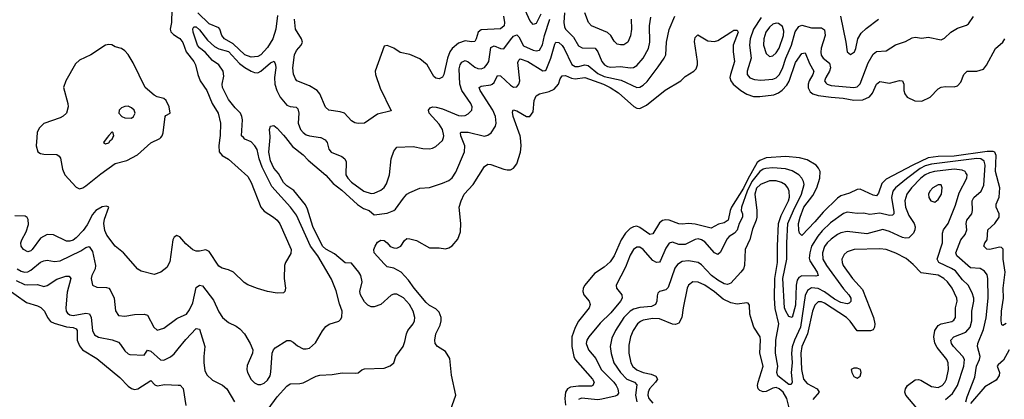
# Model space of a CAD drawing. Header units: inches. Extents: x 1843162 to 1959474, y 907081 to 1016326.
# Tile 210 of 256: x 1879021 to 1885099, y 998385 to 1000728. Entities that reach past the tile are written whole.
import ezdxf

# ---------------------------------------------------------------- set-up
doc = ezdxf.new("R2010")
doc.units = ezdxf.units.IN
doc.header["$MEASUREMENT"] = 0
for name, color, linetype in [('B8070', 7, 'Continuous'), ('B8080', 7, 'Continuous'), ('B8979', 7, 'Continuous'), ('B8989', 7, 'Continuous')]:
    doc.layers.add(name, color=color, linetype=linetype)

msp = doc.modelspace()

# ---------------------------------------------------------------- linework, layer by layer
at = {"layer": 'B8070', "color": 5}
for points, elevation in [([(1880000, 1000967.6), (1879990, 1000972.6), (1879950.6, 1000930), (1879934.5, 1000910), (1879930.5, 1000890), (1879955.5, 1000815.5), (1879959.7, 1000790), (1879957.4, 1000710), (1879949.2, 1000670), (1879952.9, 1000652.9), (1879970, 1000635.4), (1880000, 1000618)], 480), ([(1879891.8, 1000000), (1879899.8, 1000010), (1879906.9, 1000030), (1879919, 1000130), (1879923.2, 1000136.8), (1879949, 1000151), (1879943.5, 1000190), (1879924.7, 1000230), (1879910, 1000240.4), (1879870, 1000251.1), (1879850, 1000261.3), (1879794.7, 1000310), (1879722.1, 1000462.1), (1879690, 1000513.3), (1879670, 1000536.2), (1879650, 1000549.5), (1879610, 1000560.7), (1879590, 1000571.6), (1879570, 1000575.1), (1879550, 1000569.6), (1879460.4, 1000510), (1879390, 1000478), (1879364.6, 1000455.4), (1879305.7, 1000350), (1879291.8, 1000310), (1879317.3, 1000210), (1879319, 1000190), (1879310.3, 1000150), (1879290, 1000131.5), (1879270, 1000122), (1879170, 1000087.8), (1879141.3, 1000058.7), (1879129.2, 1000030.8), (1879126.7, 1000000)], 520), ([(1879596.6, 1000000), (1879601.2, 1000010), (1879598, 1000030), (1879593.6, 1000033.6), (1879590, 1000034), (1879570, 1000014), (1879559.8, 1000000)], 540)]:
    msp.add_lwpolyline(points, dxfattribs=dict(at, elevation=elevation))
at = {"layer": 'B8070', "color": 5, "elevation": 540}
msp.add_lwpolyline([(1879690, 1000194), (1879670, 1000191.1), (1879650, 1000182.9), (1879635.5, 1000170), (1879632.7, 1000150), (1879650.6, 1000130), (1879670, 1000122.4), (1879710, 1000120.9), (1879722.4, 1000130), (1879733.7, 1000150), (1879727.3, 1000170), (1879710, 1000184.2)], close=True, dxfattribs=at)
at = {"layer": 'B8080', "color": 5}
for points, elevation in [([(1882238.7, 1000761.3), (1882210, 1000704.2), (1882190, 1000698), (1882170, 1000723.7), (1882143.1, 1000783.1)], 480), ([(1880612.8, 1000752.8), (1880602.5, 1000670), (1880583.3, 1000610), (1880550, 1000555.4), (1880510, 1000511.2), (1880490, 1000499.8), (1880450, 1000496.4), (1880410, 1000511.7), (1880338.1, 1000578.1), (1880284.8, 1000610), (1880268.3, 1000630), (1880256.4, 1000670), (1880250, 1000678.3), (1880190, 1000702.4), (1880120.5, 1000770)], 480), ([(1882007.6, 1000750), (1882013.8, 1000710), (1882012.2, 1000690), (1881990, 1000671.7), (1881870, 1000666), (1881851.9, 1000650), (1881839.5, 1000610), (1881830, 1000594), (1881810, 1000591.7), (1881770, 1000596.3), (1881730, 1000582.3), (1881690.3, 1000549.7), (1881675.5, 1000530), (1881661.1, 1000490), (1881639.8, 1000390), (1881630, 1000372.4), (1881610, 1000362), (1881590, 1000366.7), (1881577.3, 1000377.3), (1881536.5, 1000450), (1881490, 1000485.8), (1881430, 1000512.4), (1881370, 1000526), (1881330, 1000551.5), (1881290, 1000568.5), (1881270, 1000564.9), (1881214.7, 1000410), (1881217.2, 1000390), (1881245.4, 1000305.4), (1881314.2, 1000165.8), (1881230, 1000144.4), (1881150, 1000088.9), (1881110, 1000086.7), (1881090, 1000091.7), (1881070, 1000104.2), (1881026.4, 1000150), (1880999.5, 1000159.5), (1880928.7, 1000170), (1880908.2, 1000188.2), (1880873.7, 1000270), (1880856.2, 1000290), (1880810, 1000320.1), (1880732.4, 1000350), (1880722.5, 1000362.5), (1880711.4, 1000391.4), (1880707, 1000430), (1880718.2, 1000510), (1880730, 1000537.8), (1880759.2, 1000570), (1880766, 1000590), (1880760.2, 1000610), (1880722.6, 1000670), (1880716.8, 1000730)], 480), ([(1881636.4, 1000000), (1881639.8, 1000010), (1881631.9, 1000050), (1881610, 1000083.4), (1881548.7, 1000150), (1881545.4, 1000170), (1881555.6, 1000184.4), (1881569.8, 1000190.2), (1881592.7, 1000187.3), (1881630, 1000177.3), (1881730, 1000136.4), (1881750, 1000133.5), (1881770, 1000136.6), (1881790, 1000146.5), (1881811.6, 1000168.4), (1881813.7, 1000190), (1881805, 1000210), (1881750.8, 1000290), (1881738.4, 1000330), (1881734.8, 1000425.2), (1881740.7, 1000450), (1881750, 1000466.2), (1881770, 1000475), (1881790, 1000467.1), (1881830, 1000434.4), (1881850, 1000425.7), (1881870, 1000424.8), (1881890, 1000432.3), (1881907.7, 1000452.3), (1881916.2, 1000470), (1881930, 1000556), (1881950, 1000566.7), (1881990, 1000548.9), (1882010, 1000547.1), (1882050, 1000603.8), (1882070, 1000625.5), (1882090, 1000634), (1882101.6, 1000621.6), (1882130, 1000567.3), (1882190, 1000539.3), (1882210, 1000534.5), (1882230, 1000540.6), (1882248.1, 1000571.9), (1882260.4, 1000630), (1882294.1, 1000730)], 460), ([(1881748.1, 1000000), (1881744, 1000010), (1881741.5, 1000030), (1881745.9, 1000034.1), (1881790, 1000034), (1881890, 1000009.5), (1881910, 1000015.4), (1881930.8, 1000030), (1881957.6, 1000070), (1881962.2, 1000090), (1881958.3, 1000130), (1881941.8, 1000170), (1881864, 1000290), (1881858, 1000310), (1881870, 1000316.5), (1881930, 1000325.2), (1881938.4, 1000330), (1881950, 1000341.1), (1881970, 1000382.8), (1881990, 1000381.3), (1882050, 1000323), (1882070, 1000311.9), (1882090, 1000313.8), (1882103.1, 1000330), (1882108.7, 1000351.3), (1882096.6, 1000463.4), (1882101.5, 1000478.5), (1882110, 1000485.6), (1882158, 1000470), (1882250, 1000411.6), (1882264.9, 1000415.1), (1882270, 1000418), (1882299.9, 1000490), (1882323.6, 1000576.4), (1882330, 1000589), (1882350, 1000586.2), (1882370, 1000568.7), (1882382.3, 1000550), (1882430, 1000452.1), (1882450, 1000437.8), (1882470, 1000437.9), (1882510, 1000448.2), (1882530, 1000444.6), (1882590, 1000395.2), (1882630, 1000377), (1882734.3, 1000354.3), (1882830, 1000309.5), (1882850, 1000311.7), (1882870, 1000322.7), (1882894.4, 1000345.6), (1882963.2, 1000436.8), (1883000.2, 1000490), (1883009.2, 1000510), (1883014.6, 1000590), (1883030, 1000667.7), (1883065, 1000750)], 440), ([(1882383.9, 1000770), (1882379.5, 1000710), (1882384.1, 1000684.1), (1882390.1, 1000670), (1882439.6, 1000619.6), (1882470, 1000565.6), (1882493.4, 1000553.4), (1882572.5, 1000552.5), (1882590, 1000530.3), (1882613.6, 1000470), (1882630.2, 1000450), (1882650, 1000439.1), (1882670, 1000435.7), (1882730, 1000439.1), (1882790, 1000430.7), (1882810, 1000433.5), (1882830, 1000444.8), (1882870, 1000491.2), (1882902.8, 1000550), (1882911.4, 1000590), (1882909.3, 1000690), (1882917.2, 1000742.8)], 460), ([(1882796.3, 1000730), (1882797.7, 1000670), (1882791.8, 1000628.2), (1882774.8, 1000590), (1882750, 1000572.9), (1882730, 1000571.5), (1882710, 1000576.9), (1882690, 1000595.3), (1882670.2, 1000630), (1882649.6, 1000649.6), (1882551.7, 1000690), (1882532.9, 1000710), (1882510.2, 1000770)], 480), ([(1883598.8, 1000741.2), (1883551.5, 1000668.5), (1883530.9, 1000610), (1883525.9, 1000570), (1883535.9, 1000490), (1883512.2, 1000410), (1883511.9, 1000390), (1883528.6, 1000368.6), (1883557.9, 1000357.9), (1883595.5, 1000355.5), (1883670, 1000360.1), (1883690, 1000368.5), (1883710, 1000387.5), (1883730, 1000425.6), (1883750.2, 1000490), (1883785.7, 1000570), (1883807.6, 1000652.4), (1883830, 1000684.8), (1883850, 1000694.6), (1883910, 1000677.1), (1883970, 1000677), (1883990, 1000664.9), (1883994.3, 1000630), (1883968.3, 1000551.7), (1883966.5, 1000526.5), (1883969.4, 1000509.4), (1883982, 1000490), (1884019.1, 1000459.1), (1884026.4, 1000430), (1884020.6, 1000410), (1883996.6, 1000370), (1883990.2, 1000350.2), (1883998, 1000338), (1884006, 1000330), (1884030, 1000322), (1884170, 1000309.2), (1884190, 1000314.3), (1884209, 1000331), (1884259.4, 1000460.6), (1884290, 1000514), (1884310, 1000531.1), (1884370, 1000536.5), (1884427.5, 1000572.5), (1884490, 1000593.4), (1884530, 1000616.5), (1884550, 1000619.6), (1884590, 1000614.3), (1884630, 1000619.5), (1884710, 1000604.2), (1884730, 1000614.4), (1884770, 1000650.5), (1884810, 1000676.3), (1884866, 1000694), (1884878, 1000702), (1884910, 1000746.8)], 440), ([(1884088.2, 1000750), (1884120.8, 1000590), (1884129.1, 1000530), (1884150, 1000512.2), (1884174.6, 1000530), (1884183.5, 1000550), (1884194.6, 1000610), (1884215.7, 1000644.3), (1884246.6, 1000673.4), (1884322.7, 1000730)], 460), ([(1880401.6, 1000000), (1880390.9, 1000010), (1880395.9, 1000110), (1880393.1, 1000130), (1880382.9, 1000150), (1880350, 1000184.1), (1880310, 1000236), (1880273.3, 1000310), (1880270.9, 1000330), (1880281.5, 1000378.5), (1880276.5, 1000410), (1880250, 1000448.2), (1880210, 1000475.9), (1880166.3, 1000526.3), (1880130, 1000554.5), (1880117.8, 1000570), (1880091.6, 1000650), (1880089.1, 1000670.9), (1880095.5, 1000684.5), (1880110, 1000683.6), (1880130, 1000665.8), (1880180.4, 1000600.4), (1880223.2, 1000563.2), (1880250, 1000547.4), (1880310, 1000531.1), (1880378.1, 1000458.1), (1880410, 1000432.6), (1880450, 1000409.2), (1880470, 1000401), (1880490, 1000399.6), (1880510, 1000409.6), (1880570, 1000461.5), (1880590.8, 1000470.8), (1880600.9, 1000450), (1880602.2, 1000430), (1880594.5, 1000370), (1880595.2, 1000330), (1880607.2, 1000290), (1880629.7, 1000250), (1880670, 1000199.5), (1880690, 1000191.4), (1880728.5, 1000188.5), (1880738, 1000178), (1880744.8, 1000150), (1880740.5, 1000090), (1880755.1, 1000050), (1880770, 1000031.7), (1880790, 1000017.2), (1880810, 1000010.1), (1880878.6, 1000000)], 460), ([(1882112.1, 1000000), (1882111.3, 1000010), (1882066.9, 1000130), (1882063.5, 1000156.5), (1882068.1, 1000171.9), (1882090, 1000164.4), (1882150, 1000130.8), (1882170, 1000131), (1882190, 1000159.5), (1882197.1, 1000230), (1882210, 1000258), (1882229.9, 1000270.1), (1882290, 1000283.7), (1882320.4, 1000299.6), (1882346.3, 1000330), (1882357.4, 1000362.6), (1882370, 1000382.2), (1882390, 1000383.2), (1882427.5, 1000367.5), (1882450, 1000363.5), (1882510, 1000370.1), (1882625, 1000330), (1882666.8, 1000310), (1882717.3, 1000277.3), (1882811.8, 1000191.8), (1882830, 1000181.2), (1882850, 1000179.2), (1882890, 1000200.1), (1883006.3, 1000293.7), (1883103, 1000350), (1883130, 1000377), (1883182.9, 1000410), (1883196, 1000424), (1883205.3, 1000450), (1883204.6, 1000470), (1883186.6, 1000593.4), (1883190, 1000618), (1883206.3, 1000633.7), (1883270, 1000596.3), (1883310, 1000592.2), (1883330, 1000599.8), (1883410, 1000651.6), (1883430, 1000662), (1883443.4, 1000663.4), (1883450, 1000663.1), (1883456, 1000650), (1883424.6, 1000570), (1883424.7, 1000530), (1883434, 1000470), (1883408.8, 1000390), (1883405.8, 1000370), (1883410.1, 1000350.1), (1883425.1, 1000330), (1883473.4, 1000290), (1883510, 1000268.6), (1883550, 1000254.7), (1883590, 1000252.7), (1883675.5, 1000264.5), (1883704.6, 1000275.4), (1883727.5, 1000292.5), (1883755.7, 1000324.3), (1883770.8, 1000349.2), (1883810, 1000464.2), (1883850, 1000519), (1883870, 1000523.1), (1883896.4, 1000456.4), (1883923.5, 1000410), (1883918.1, 1000390), (1883894.3, 1000350), (1883887.8, 1000330), (1883887.7, 1000307.7), (1883901.6, 1000281.6), (1883916.8, 1000270), (1883950, 1000260.2), (1884030, 1000248.9), (1884104.4, 1000244.4), (1884170, 1000231.5), (1884226.2, 1000233.8), (1884267.8, 1000252.2), (1884285.5, 1000274.5), (1884310, 1000328.9), (1884330, 1000345.5), (1884390, 1000336.6), (1884453, 1000353), (1884471.6, 1000350), (1884478.8, 1000330), (1884479.4, 1000290), (1884484.3, 1000270), (1884499.6, 1000250), (1884546.6, 1000226.6), (1884590, 1000225.6), (1884640.7, 1000250), (1884690, 1000302), (1884710, 1000311.5), (1884735.4, 1000315.4), (1884790, 1000313.1), (1884810, 1000320.3), (1884830, 1000343), (1884849.8, 1000390.2), (1884870, 1000410.3), (1884930, 1000410.3), (1884970, 1000423.1), (1884990, 1000447), (1885044.6, 1000550), (1885091.1, 1000590), (1885103.1, 1000610)], 420), ([(1880000, 1000618), (1880010, 1000612.2), (1880027.7, 1000587.7), (1880048.8, 1000528.8), (1880096.3, 1000470), (1880107, 1000450), (1880119.7, 1000390), (1880134.6, 1000350), (1880177, 1000290), (1880209.9, 1000209.9), (1880246.2, 1000150), (1880260.8, 1000090), (1880258, 1000010), (1880256.6, 1000000)], 480), ([(1880566.9, 1000000), (1880567.5, 1000007.5), (1880562.4, 1000050), (1880570, 1000070.8), (1880590, 1000074), (1880610, 1000059.1), (1880650, 1000015.3), (1880661.7, 1000000)], 440)]:
    msp.add_lwpolyline(points, dxfattribs=dict(at, elevation=elevation))
at = {"layer": 'B8080', "color": 5, "elevation": 460}
msp.add_lwpolyline([(1883690, 1000706.4), (1883670, 1000699.9), (1883650, 1000682.4), (1883627.8, 1000650), (1883613.9, 1000610), (1883612.2, 1000570), (1883630, 1000518.5), (1883650, 1000501.2), (1883670, 1000505), (1883690, 1000522.5), (1883710, 1000551.1), (1883736.2, 1000630), (1883737.4, 1000657.4), (1883730, 1000685.4), (1883704.5, 1000704.5)], close=True, dxfattribs=at)
at = {"layer": 'B8979', "color": 5}
for points, elevation in [([(1879126.7, 1000000), (1879122.8, 999950), (1879133.1, 999913.1), (1879150, 999902), (1879170, 999898.3), (1879250, 999896.2), (1879264.5, 999884.5), (1879272.2, 999872.2), (1879285.2, 999805.2), (1879299.8, 999770), (1879370, 999694.7), (1879390, 999684.7), (1879410, 999690.2), (1879430, 999703), (1879522.5, 999777.5), (1879610, 999839.8), (1879682, 999858), (1879747, 999893), (1879830, 999967.6), (1879886.5, 999993.5), (1879891.8, 1000000)], 520), ([(1879559.8, 1000000), (1879538, 999970), (1879550, 999961), (1879570, 999968.2), (1879578.6, 999981.4), (1879592, 999990), (1879596.6, 1000000)], 540), ([(1880000, 999392), (1879990, 999395.8), (1879975.1, 999384.9), (1879966, 999370), (1879947.5, 999232.5), (1879930, 999198), (1879892.7, 999170), (1879850, 999154.9), (1879770, 999176.5), (1879750, 999188.5), (1879661.3, 999290), (1879610, 999330.3), (1879557.8, 999397.8), (1879546.1, 999426.1), (1879540.4, 999470), (1879543.7, 999496.3), (1879571.1, 999570), (1879557.1, 999577.1), (1879530, 999571.9), (1879490, 999549.5), (1879470, 999524.8), (1879437.3, 999462.7), (1879412.5, 999427.5), (1879370, 999380.6), (1879350, 999366.6), (1879330, 999360.7), (1879310, 999361.7), (1879230, 999400.2), (1879190, 999401.3), (1879150, 999379.5), (1879098, 999310), (1879090, 999301.6), (1879070, 999295.5), (1879044.7, 999310), (1879030.2, 999330), (1879027.1, 999350), (1879032.9, 999370), (1879061.5, 999418.5), (1879075.9, 999464.1), (1879073.7, 999493.7), (1879067, 999507), (1879054.9, 999514.9), (1878990, 999517.5)], 480), ([(1879004.8, 999190), (1879030, 999175), (1879050, 999169.7), (1879070, 999172.4), (1879090, 999182.6), (1879150, 999231.4), (1879170, 999240.5), (1879190, 999243.2), (1879235.3, 999235.3), (1879270, 999238.7), (1879398.1, 999301.9), (1879430, 999322.4), (1879450, 999328.7), (1879470, 999297.1), (1879487.8, 999210), (1879486.7, 999190), (1879467.1, 999150), (1879462.9, 999130), (1879470.2, 999090.2), (1879497.6, 999077.6), (1879555.6, 999075.6), (1879570, 999071.3), (1879580.2, 999060.2), (1879604.5, 999010), (1879611.3, 998931.3), (1879630, 998901.6), (1879670, 998898.3), (1879728.8, 998908.8), (1879790, 998910.4), (1879810, 998904.9), (1879848.6, 998830), (1879870, 998811.2), (1879910, 998824.2), (1879990, 998883.6), (1880000, 998888.2)], 460), ([(1878998.3, 999118.3), (1879050, 999094.1), (1879070, 999090.9), (1879130, 999093.9), (1879170, 999081.4), (1879190, 999087.3), (1879250, 999125.6), (1879305.5, 999145.5), (1879325.7, 999145.7), (1879336.3, 999130), (1879314.7, 999045.3), (1879305.5, 998950), (1879307.8, 998930), (1879316.8, 998916.8), (1879330, 998906.9), (1879350, 998903), (1879430, 998916.6), (1879452.4, 998912.4), (1879462.7, 998890), (1879469.2, 998809.2), (1879483, 998783), (1879508.1, 998768.1), (1879591.9, 998751.9), (1879630, 998737.7), (1879643.9, 998723.9), (1879670, 998683.6), (1879690, 998665.5), (1879701.5, 998661.5), (1879790, 998657.6), (1879810, 998688.7), (1879830, 998682.6), (1879890, 998628), (1879910, 998626), (1879952.1, 998647.9), (1879974.8, 998665.2), (1880000, 998696.6)], 440), ([(1878870, 999118.9), (1879062.5, 998982.5), (1879130, 998962.3), (1879151.4, 998951.4), (1879173.6, 998930), (1879192.3, 998890), (1879210, 998865.9), (1879234.4, 998854.4), (1879310, 998832.3), (1879350, 998828), (1879370, 998820.6), (1879376.4, 998810), (1879375.1, 998750), (1879390, 998715.5), (1879409.1, 998690), (1879496.4, 998636.4), (1879639, 998519), (1879690, 998466.6), (1879710, 998452.5), (1879730, 998446.1), (1879750.5, 998449.5), (1879830, 998501.3), (1879855.1, 998475.1), (1879869.2, 998469.2), (1879916.7, 998476.7), (1880000, 998472.7)], 420)]:
    msp.add_lwpolyline(points, dxfattribs=dict(at, elevation=elevation))
at = {"layer": 'B8989', "color": 5}
for points, elevation in [([(1880256.6, 1000000), (1880249.2, 999949.2), (1880253.1, 999913.1), (1880270, 999889.8), (1880310, 999866.2), (1880430, 999760.4), (1880450, 999722.4), (1880509.8, 999570), (1880530, 999545.3), (1880586.6, 999510), (1880609.7, 999490), (1880627.2, 999467.2), (1880696.5, 999310), (1880695, 999285), (1880661.7, 999230), (1880655.1, 999210), (1880653.7, 999130), (1880661.1, 999070), (1880656.9, 999050), (1880650, 999041.6), (1880610, 999039.6), (1880550.2, 999050.2), (1880488.1, 999068.1), (1880430, 999091.6), (1880406.2, 999106.2), (1880340.4, 999170), (1880310, 999184.7), (1880270, 999195.3), (1880250, 999207.6), (1880190, 999297.8), (1880170, 999306.9), (1880130, 999299.2), (1880110, 999299.7), (1880090, 999308), (1880045.5, 999345.5), (1880010, 999388.2), (1880000, 999392)], 480), ([(1880000, 998888.2), (1880050, 998911.4), (1880070, 998937.3), (1880090, 998981.1), (1880110, 999074.4), (1880129.8, 999090.2), (1880150, 999085.8), (1880216.6, 998996.6), (1880250, 998925.3), (1880272.6, 998890), (1880310, 998858.5), (1880357.2, 998837.2), (1880380.7, 998820.7), (1880407.6, 998790), (1880443.1, 998730), (1880459.5, 998690), (1880458.7, 998670), (1880425.9, 998594.1), (1880422.3, 998570), (1880426.7, 998550), (1880450, 998507), (1880470, 998486), (1880490, 998476.5), (1880510, 998477.3), (1880530, 998485.3), (1880550, 998502.3), (1880566.2, 998530), (1880572, 998552), (1880578.5, 998670), (1880586.6, 998690), (1880598, 998702), (1880670, 998748.8), (1880690, 998748.8), (1880710, 998738), (1880734.8, 998714.8), (1880770, 998697.4), (1880790, 998695.6), (1880810, 998701.7), (1880846.1, 998733.9), (1880890, 998808), (1880910, 998833.4), (1880931.4, 998848.6), (1880990, 998867.7), (1881001.6, 998878.4), (1881010, 998892), (1881011.1, 998930), (1880994.3, 998974.3), (1880974.2, 999054.2), (1880946.4, 999126.4), (1880861.2, 999270), (1880816.6, 999330), (1880730, 999521.2), (1880693.5, 999570), (1880577.5, 999697.5), (1880518.3, 999818.3), (1880498.7, 999870), (1880487.3, 999927.3), (1880473.3, 999950), (1880450, 999974.3), (1880411.1, 999991.1), (1880401.6, 1000000)], 460), ([(1880554.7, 998325.3), (1880610, 998400.2), (1880670, 998466.9), (1880690, 998479.6), (1880750, 998482.2), (1880770, 998487.3), (1880850, 998528), (1880874.2, 998534.2), (1880950, 998539), (1881011.2, 998548.8), (1881094.3, 998545.7), (1881110, 998548.4), (1881133.1, 998566.9), (1881150, 998572.4), (1881270, 998578), (1881307.3, 998592.7), (1881329.5, 998610.5), (1881342, 998650), (1881387.1, 998710), (1881398.6, 998741.4), (1881408.3, 998790), (1881417.3, 998810), (1881449.3, 998850.7), (1881458.6, 998870), (1881461, 998890), (1881449.9, 998930), (1881427.7, 998970), (1881390, 999010.4), (1881350, 999034.3), (1881330, 999034.7), (1881313.2, 999026.8), (1881250, 998969.8), (1881210, 998956.5), (1881190, 998956.4), (1881170, 998965.3), (1881150, 998986.6), (1881125, 999030), (1881120.3, 999050), (1881134.1, 999110), (1881127.4, 999150), (1881115.3, 999170), (1881070, 999225.4), (1881030, 999227.7), (1880963.4, 999283.4), (1880910, 999311.4), (1880890.9, 999330), (1880830, 999452), (1880797.7, 999557.7), (1880784.7, 999584.7), (1880712.8, 999672.8), (1880670, 999702.7), (1880650, 999722.9), (1880618.1, 999778.1), (1880590, 999810.9), (1880570, 999856.9), (1880559.7, 999910), (1880566.9, 1000000)], 440), ([(1880661.7, 1000000), (1880704.3, 999944.3), (1880770, 999893.4), (1880801, 999861), (1880910, 999767.3), (1880956.7, 999716.7), (1881010, 999676.4), (1881106.5, 999586.5), (1881143.3, 999563.3), (1881177.6, 999550), (1881210, 999523), (1881290, 999534), (1881330, 999549.4), (1881341.2, 999558.8), (1881390, 999627.2), (1881410, 999650.3), (1881430, 999661.7), (1881490, 999688.2), (1881550, 999692.4), (1881630, 999719.7), (1881670, 999735.9), (1881690, 999751.5), (1881712.5, 999787.5), (1881767.6, 999912.4), (1881768.3, 999950), (1881748.1, 1000000)], 440), ([(1880878.6, 1000000), (1880879.8, 999999.8), (1880906.7, 999986.7), (1880918.8, 999970), (1880929.5, 999929.5), (1880943.6, 999910), (1881010, 999882.8), (1881028.6, 999868.6), (1881035.8, 999850), (1881034.3, 999770), (1881045.5, 999750), (1881070, 999725.7), (1881145.2, 999670), (1881190, 999655.5), (1881210, 999657.1), (1881250, 999676), (1881270, 999691.2), (1881285.9, 999714.1), (1881303.2, 999770), (1881314.9, 999870), (1881330, 999915.8), (1881350, 999941.8), (1881450, 999945.5), (1881510, 999932.4), (1881550, 999931.1), (1881570, 999934.4), (1881590, 999944.4), (1881630, 999981.3), (1881636.4, 1000000)], 460), ([(1881669.2, 998290), (1881713.2, 998410), (1881686.9, 998533.1), (1881676.4, 998636.4), (1881650, 998680.4), (1881600.7, 998710), (1881585.1, 998730), (1881583.1, 998750), (1881590.8, 998790), (1881617, 998843), (1881622.7, 998870), (1881621.8, 998890), (1881610, 998923.5), (1881590, 998942.6), (1881550, 998963.2), (1881530, 998982.8), (1881455, 999070), (1881420.6, 999120.6), (1881374.8, 999170), (1881330, 999195.4), (1881290, 999203.5), (1881270, 999220.9), (1881210, 999288), (1881207.6, 999310), (1881215, 999330), (1881230, 999354.7), (1881250, 999367.1), (1881270, 999365.8), (1881290, 999350.3), (1881308.1, 999328.1), (1881330, 999319.3), (1881350, 999318.4), (1881372.9, 999330), (1881395.8, 999364.2), (1881410, 999376.9), (1881430, 999376.1), (1881470, 999365.3), (1881550, 999320.7), (1881610, 999320.3), (1881650, 999313.1), (1881670, 999319.5), (1881690, 999332.9), (1881725.9, 999374.1), (1881741.1, 999418.9), (1881743.8, 999470), (1881734, 999570), (1881745.4, 999610), (1881765.2, 999650), (1881819.8, 999710), (1881890, 999822), (1881910, 999835.5), (1881930, 999834.9), (1882010, 999805.3), (1882030, 999800.2), (1882050, 999801.8), (1882070, 999811.4), (1882090, 999839), (1882111.5, 999910), (1882116.2, 999950), (1882112.1, 1000000)], 420), ([(1885110, 998853.3), (1885090, 998841), (1885084.2, 998844.2), (1885079.4, 998870), (1885082.6, 998930), (1885094.3, 999010), (1885092.7, 999070), (1885104.4, 999170), (1885091.7, 999250), (1885091.3, 999311.3), (1885081.3, 999321.3), (1885070, 999323.9), (1885010.1, 999309.9), (1884991.9, 999311.9), (1884973.7, 999330), (1884978.8, 999350), (1884993.3, 999370), (1884997.1, 999430), (1885040.7, 999470), (1885067.7, 999510), (1885067.6, 999530), (1885048.1, 999570), (1885049.8, 999590), (1885068.1, 999631.9), (1885071, 999690), (1885044, 999790), (1885049, 999890), (1885040.9, 999910), (1885030, 999915), (1884994.3, 999914.3), (1884790, 999886.3), (1884690, 999884), (1884630, 999875), (1884533.6, 999830), (1884370, 999744.2), (1884344, 999716), (1884323.5, 999656.4), (1884310, 999641.4), (1884290, 999644.7), (1884210, 999681.5), (1884190, 999679.4), (1884142.8, 999657.2), (1884090, 999640.6), (1884070, 999626.8), (1883980.7, 999539.3), (1883930, 999479.5), (1883850, 999396.9), (1883835.6, 999410), (1883830, 999428.7), (1883829.5, 999470), (1883838.5, 999510), (1883861.1, 999570), (1883916.5, 999643.5), (1883941.2, 999690), (1883961.3, 999750), (1883961.5, 999790), (1883952.2, 999812.2), (1883936.8, 999830), (1883881.9, 999861.9), (1883834.7, 999874.7), (1883750, 999884.3), (1883630, 999875.1), (1883590, 999859.5), (1883574.4, 999845.6), (1883515.8, 999744.2), (1883490, 999689), (1883415.6, 999570), (1883406.2, 999550), (1883393.7, 999490), (1883370, 999474.9), (1883334.8, 999465.2), (1883290, 999442), (1883190, 999465.9), (1883149.2, 999470.8), (1883110, 999466.1), (1883090, 999468.8), (1883031.3, 999491.3), (1883010, 999492.9), (1882990, 999488.2), (1882970, 999474.9), (1882930, 999405.8), (1882910, 999402.9), (1882850, 999445), (1882830, 999452.6), (1882810, 999450.4), (1882790, 999439.5), (1882760.1, 999410), (1882734.2, 999370), (1882690.1, 999270), (1882665.6, 999234.4), (1882630, 999201.4), (1882570, 999160.9), (1882510.1, 999090), (1882499.8, 999070), (1882498.3, 999050), (1882503.2, 999030), (1882536.5, 998990), (1882543.2, 998970), (1882535.4, 998950), (1882470, 998867.8), (1882450, 998827.6), (1882430.1, 998770), (1882430.1, 998710), (1882441.8, 998650), (1882450, 998630.2), (1882557.5, 998510), (1882567.7, 998490), (1882559.6, 998470), (1882550, 998466), (1882470, 998466.4), (1882420.6, 998459.4), (1882402.6, 998450), (1882389.7, 998430), (1882385.2, 998390), (1882391.3, 998350)], 420), ([(1884861.6, 998370), (1884870, 998401), (1884917.5, 998522.5), (1884928.1, 998590), (1884945.8, 998630), (1884949.8, 998650), (1884932.9, 998710), (1884936, 998730), (1884970, 998816.9), (1884988.3, 998888.3), (1884998.9, 999010), (1884997.1, 999130), (1884992.9, 999152.9), (1884976.8, 999176.8), (1884950, 999191.6), (1884890, 999195.8), (1884806, 999270), (1884800.5, 999290), (1884831.7, 999368.3), (1884856.9, 999403.1), (1884868, 999430), (1884863.8, 999470), (1884868.2, 999490), (1884898.5, 999530), (1884903.4, 999550), (1884901.5, 999610), (1884911.6, 999630), (1884957.2, 999670), (1884973.4, 999706.6), (1884980.5, 999830), (1884975, 999855), (1884955.1, 999870), (1884930, 999870.3), (1884650, 999836.7), (1884610, 999825.9), (1884580.3, 999810), (1884494.5, 999745.5), (1884427.8, 999690), (1884411.1, 999670), (1884403.6, 999630), (1884418.3, 999541.7), (1884417.7, 999530), (1884410, 999521.4), (1884390, 999519.2), (1884330, 999533.3), (1884270, 999526), (1884230, 999533.7), (1884190, 999532.5), (1884130, 999539), (1884107.3, 999532.7), (1884025.9, 999474.1), (1883974.5, 999425.5), (1883948.4, 999391.6), (1883909.6, 999330.4), (1883898.3, 999290), (1883895.4, 999255.4), (1883899.5, 999239.5), (1883944.5, 999170), (1883950.1, 999149.9), (1883935.2, 999144.9), (1883850, 999147.5), (1883830, 999137.2), (1883820.5, 999119.5), (1883814.2, 999090), (1883810, 998965.6), (1883790, 998890.8), (1883770, 998896.3), (1883750, 998928.5), (1883742.7, 998950), (1883732, 999130), (1883756.7, 999250), (1883756.5, 999350), (1883763.4, 999470), (1883796.9, 999550), (1883847.9, 999650), (1883863.4, 999710), (1883859.9, 999730), (1883849.1, 999750), (1883829.8, 999770), (1883790, 999795), (1883747.6, 999807.6), (1883670, 999814.2), (1883627.2, 999810), (1883610, 999804.9), (1883590, 999791.2), (1883541, 999730), (1883512.7, 999670), (1883476.4, 999570), (1883475.3, 999550), (1883482.2, 999530), (1883482.2, 999510), (1883462.6, 999470), (1883450.4, 999429.6), (1883432.6, 999410), (1883400.2, 999390), (1883386, 999374), (1883346.5, 999293.5), (1883330, 999279.7), (1883310, 999289.8), (1883250, 999356.2), (1883230, 999369.3), (1883210, 999374.5), (1883190, 999372.3), (1883130, 999341.1), (1883090, 999341.4), (1883050, 999354.8), (1883030, 999348.5), (1883010, 999318.5), (1882977.6, 999242.4), (1882970, 999232.4), (1882951.4, 999228.6), (1882930, 999242.2), (1882870, 999308.7), (1882850, 999323.2), (1882830, 999323.4), (1882811, 999309), (1882790, 999274.8), (1882759.9, 999200.1), (1882702.4, 999090), (1882704.9, 999070), (1882737.2, 999030), (1882739.3, 999010), (1882729.4, 998990), (1882670, 998918.4), (1882605.3, 998854.7), (1882534.7, 998770), (1882522.5, 998750), (1882518.7, 998730), (1882532.6, 998690), (1882576.6, 998636.6), (1882610.1, 998570), (1882689.1, 998490), (1882702.8, 998470), (1882713, 998450), (1882716.6, 998423.4), (1882709.4, 998410.6), (1882696, 998404), (1882614.4, 998385.6), (1882590, 998382.8), (1882488.7, 998391.3), (1882470, 998384.3)], 440), ([(1884736.8, 998383.2), (1884778.5, 998421.5), (1884811, 998470), (1884848.6, 998590), (1884853.3, 998630), (1884843, 998650), (1884785.4, 998710), (1884773.2, 998730), (1884768.6, 998750), (1884788, 998770), (1884861, 998799), (1884887.9, 998830), (1884898, 998870), (1884899.3, 998930), (1884911.2, 998990), (1884910.8, 999010), (1884901.9, 999041.9), (1884875.6, 999090), (1884841.7, 999121.7), (1884797.2, 999177.2), (1884773.2, 999193.2), (1884694.6, 999230), (1884684.2, 999250), (1884717.7, 999350), (1884717.9, 999410), (1884724.1, 999430), (1884752.8, 999470), (1884797.3, 999582.7), (1884820.7, 999659.3), (1884868.4, 999750), (1884869, 999770), (1884862.7, 999782.7), (1884857.8, 999790), (1884839.2, 999799.2), (1884790, 999806.2), (1884668.8, 999791.2), (1884636.6, 999783.4), (1884610, 999770.9), (1884583, 999750), (1884525.5, 999690), (1884498, 999650), (1884485.6, 999610), (1884489.1, 999570.9), (1884496.6, 999550), (1884510, 999520.2), (1884541.9, 999470), (1884548.1, 999450), (1884546.7, 999430), (1884539, 999410), (1884510, 999381.7), (1884490, 999378.6), (1884470, 999383.9), (1884390, 999421.5), (1884350, 999432.5), (1884250, 999406.7), (1884130, 999420.7), (1884090, 999411.4), (1884070, 999401.9), (1884030, 999374.3), (1884005.5, 999350), (1883990, 999327.9), (1883976.3, 999290), (1883979.4, 999250), (1884001.4, 999210), (1884107, 999067), (1884139.4, 999030), (1884151.4, 999010), (1884152.1, 998987.9), (1884142.4, 998977.6), (1884130, 998973.5), (1884090, 998982.1), (1884050, 999003.9), (1883990, 999049), (1883950, 999069.6), (1883910, 999073.2), (1883884, 999056), (1883870, 999024.7), (1883841.5, 998830), (1883803.8, 998750), (1883790, 998709.9), (1883785.8, 998670), (1883790, 998610), (1883783.5, 998550), (1883789.3, 998490.7), (1883783.4, 998476.6), (1883770, 998476.5), (1883702, 998530), (1883695, 998550), (1883701.2, 998590), (1883687.6, 998670), (1883689, 998751), (1883707.9, 998850), (1883685.3, 998945.3), (1883680.4, 999010), (1883682.9, 999130), (1883699.6, 999230), (1883698.2, 999330), (1883704.6, 999470), (1883721.1, 999518.9), (1883768, 999610), (1883772.4, 999632.4), (1883770.4, 999670), (1883762.8, 999690), (1883748.4, 999708.4), (1883723.6, 999723.6), (1883690, 999733.7), (1883650, 999732.5), (1883593.5, 999710), (1883570, 999688.9), (1883559.1, 999650), (1883572.2, 999550), (1883570.9, 999510), (1883567, 999490), (1883544.1, 999435.9), (1883528.4, 999371.6), (1883500.5, 999310), (1883495.8, 999210), (1883488.3, 999190), (1883472.7, 999170), (1883410, 999101.5), (1883390, 999094), (1883370, 999098.3), (1883330, 999119.9), (1883292.5, 999150), (1883230, 999215), (1883208.5, 999228.5), (1883150, 999239.9), (1883110, 999234.6), (1883082.2, 999217.8), (1883064.7, 999195.3), (1883025, 999075), (1883010, 999059.8), (1882970.3, 999049.7), (1882960.5, 999039.5), (1882955.4, 999024.6), (1882954.2, 998990), (1882946.5, 998970), (1882921.2, 998958.8), (1882850, 998951.7), (1882810, 998940.6), (1882790, 998928.8), (1882749.6, 998890), (1882698.8, 998810), (1882677.3, 998762.7), (1882666.6, 998710), (1882671.6, 998668.4), (1882689, 998610), (1882729.1, 998550), (1882768.9, 998508.9), (1882815.8, 998490), (1882830, 998474.9), (1882822.1, 998410), (1882829.7, 998370)], 460), ([(1884559.9, 998330), (1884491.9, 998410), (1884485, 998430), (1884488.3, 998450), (1884502.2, 998470), (1884550, 998504.3), (1884570, 998507.5), (1884583.3, 998503.4), (1884650, 998464), (1884690, 998458.6), (1884715.2, 998470), (1884731.9, 998488.1), (1884741.9, 998510), (1884755.6, 998570), (1884753.3, 998610), (1884744.7, 998630), (1884684.2, 998704.2), (1884671.3, 998731.3), (1884664.9, 998770), (1884669.4, 998810.6), (1884690, 998841.1), (1884710, 998851), (1884775, 998865), (1884786.8, 998873.2), (1884797.3, 998890), (1884798.6, 998950), (1884808, 998990), (1884805.6, 999010), (1884776.6, 999070), (1884748.4, 999110), (1884725.8, 999130), (1884690, 999150.8), (1884585.6, 999165.6), (1884536.7, 999216.7), (1884493.5, 999253.5), (1884430, 999286.5), (1884370, 999308.6), (1884330, 999313.9), (1884171.4, 999308.6), (1884130, 999295), (1884110, 999278.3), (1884096.5, 999250), (1884097.4, 999230), (1884104.8, 999210), (1884161.6, 999130), (1884223.1, 999063.1), (1884292.1, 998890), (1884299.9, 998850), (1884298.1, 998830), (1884290, 998813.3), (1884272.4, 998807.6), (1884190, 998806.9), (1884148, 998868), (1884125.9, 998890), (1883990, 998978), (1883970, 998986.4), (1883950, 998985.6), (1883930, 998966.8), (1883915.9, 998930), (1883883.7, 998790), (1883849.5, 998710), (1883843.8, 998670), (1883846.6, 998570), (1883860.5, 998510), (1883882, 998482), (1883943.8, 998450), (1883956.1, 998430), (1883916.3, 998383.7)], 480), ([(1883780, 998300), (1883757, 998390), (1883733.3, 998430), (1883710, 998450.7), (1883690, 998457.5), (1883670, 998454.4), (1883630, 998434.1), (1883610, 998431.9), (1883590, 998439.6), (1883579.2, 998450), (1883576.4, 998470), (1883580.5, 998490), (1883609.9, 998590), (1883590.4, 998670), (1883594.6, 998750), (1883591.2, 998770), (1883554, 998830), (1883540.2, 998870), (1883528.9, 998911.1), (1883526.8, 998966.8), (1883518.4, 998978.4), (1883510, 998980.9), (1883450, 998971.4), (1883410, 998980.2), (1883363.4, 999003.4), (1883310, 999048.8), (1883250, 999089.2), (1883210, 999109), (1883176, 999110), (1883150.3, 999090), (1883141.8, 999070), (1883116.3, 998950), (1883109.4, 998890), (1883090, 998855.1), (1883070, 998846.5), (1883051, 998849), (1882970, 998882.1), (1882930, 998884.8), (1882870, 998873.5), (1882853.9, 998866.1), (1882834.8, 998850), (1882807.5, 998810), (1882790.7, 998770), (1882781, 998719), (1882781.5, 998670), (1882793.2, 998610), (1882806.7, 998586.7), (1882830, 998567.3), (1882870, 998550.5), (1882919.8, 998539.7), (1882948, 998528), (1882958, 998510), (1882946.4, 998490), (1882909.6, 998450), (1882900.8, 998430), (1882899.4, 998410), (1882905.4, 998390), (1882930, 998360.6)], 480), ([(1880000, 998696.6), (1880046.1, 998753.9), (1880110, 998821.6), (1880130, 998818.9), (1880163.8, 998710), (1880157, 998650), (1880158.3, 998610), (1880163.3, 998563.3), (1880175.5, 998535.5), (1880210, 998502.9), (1880271.9, 998471.9), (1880299.7, 998450), (1880346, 998370)], 440), ([(1885130, 998690.6), (1885093.5, 998626.5), (1885061.3, 998598.7), (1885055.8, 998590), (1885069.4, 998550), (1885067.8, 998532.2), (1885050, 998503.1), (1884978.7, 998461.3), (1884890, 998359.5)], 440), ([(1880000, 998472.7), (1880012.1, 998472.1), (1880030, 998451), (1880046.1, 998346.1)], 420)]:
    msp.add_lwpolyline(points, dxfattribs=dict(at, elevation=elevation))
for points, elevation in [([(1884709.5, 999709.5), (1884690, 999708), (1884658.7, 999690), (1884640.2, 999670), (1884632, 999650), (1884632.7, 999630), (1884646, 999610), (1884670, 999601.6), (1884690, 999617.1), (1884710.7, 999650), (1884716.4, 999690)], 480), ([(1884190, 998578), (1884170, 998576.9), (1884154.8, 998570), (1884157.1, 998550), (1884170, 998526.7), (1884190, 998515.5), (1884210, 998527.3), (1884216.2, 998550), (1884212, 998570)], 520)]:
    msp.add_lwpolyline(points, close=True, dxfattribs=dict(at, elevation=elevation))

doc.saveas('drawing.dxf')
